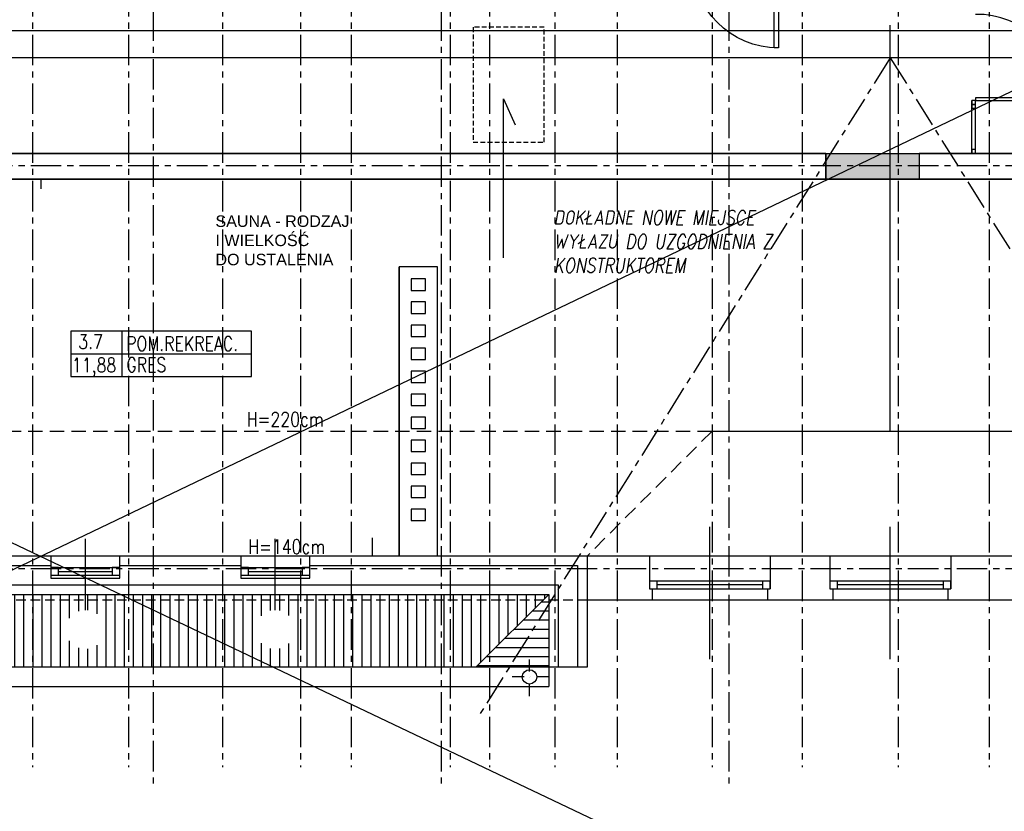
# Model space of a CAD drawing. Header units: millimetres. Extents: x 215282 to 249074, y 9058 to 27069.
# Tile 43 of 51: x 232264 to 233290, y 23656 to 24482. Entities that reach past the tile are written whole.
import ezdxf

# ---------------------------------------------------------------- set-up
doc = ezdxf.new("R2010")
doc.units = ezdxf.units.MM
for name, pattern in [('CENTER', [50.8, 31.75, -6.35, 6.35, -6.35]), ('DASHDOT', [25.4, 12.7, -6.35, 0, -6.35]), ('DASHED', [0.75, 0.5, -0.25]), ('DASHED2', [0.375, 0.25, -0.125])]:
    doc.linetypes.add(name, pattern=pattern)
for name, color, linetype in [('01-HM_podstawowa', 8, 'Continuous'), ('02-HM_osie', 8, 'CENTER'), ('A_inwentaryzacja', 8, 'Continuous'), ('A_OPIS_ZMIANY', 2, 'Continuous'), ('A_ZMIANY', 10, 'Continuous')]:
    doc.layers.add(name, color=color, linetype=linetype)
doc.layers.add('A_MEBLE', color=135, linetype='Continuous', lineweight=35)
doc.styles.add('ARIAL', font='arial.ttf')
doc.styles.add('HM_standard', font='tahoma.ttf')
doc.styles.add('ROMANS', font='romans.shx', dxfattribs={"width": 0.8, "oblique": 10})
doc.dimstyles.new('S100', dxfattribs={"dimscale": 10, "dimtxt": 2, "dimasz": 1, "dimexe": 1, "dimexo": 1, "dimgap": 1, "dimtad": 0, "dimdec": 1, "dimrnd": 0.5, "dimdsep": 46, "dimtxsty": 'HM_standard', "dimblk1": 'ARCHTICK', "dimblk2": 'ARCHTICK', "dimsah": 1, "dimcen": -3, "dimdle": 1, "dimclrt": 256, "dimadec": 0, "dimazin": 0, "dimtfac": 0.8, "dimtdec": 1, "dimtix": 1, "dimtmove": 2, "dimatfit": 3, "dimldrblk": 'ARCHTICK', "dimfxl": 1, "dimtvp": 1, "dimtolj": 1, "dimarcsym": 0})

# ---------------------------------------------------------------- blocks, each defined once
blk = doc.blocks.new('_ARCHTICK')
at = {"color": 0, "linetype": 'ByBlock', "const_width": 0.15}
blk.add_lwpolyline([(-0.5, -0.5), (0.5, 0.5)], dxfattribs=at)
blk = doc.blocks.new('*D384')
at = {"layer": '01-HM_podstawowa', "color": 0, "lineweight": -2, "ltscale": 3, "transparency": 16777216}
for p, q in [((230943.9, 24532.2), (230943.9, 24460.5)), ((233318.9, 24532.2), (233318.9, 24460.5)), ((230933.9, 24470.5), (233328.9, 24470.5))]:
    blk.add_line(p, q, dxfattribs=at)
at = {"layer": 'Defpoints', "color": 0, "transparency": 16777216}
for p in [(230943.9, 24542.2), (233318.9, 24542.2), (233318.9, 24470.5)]:
    blk.add_point(p, dxfattribs=at)
at = {"layer": '01-HM_podstawowa', "color": 0, "lineweight": -2, "ltscale": 3, "transparency": 16777216, "xscale": 10, "yscale": 10, "zscale": 10, "rotation": 180}
blk.add_blockref('_ARCHTICK', (230943.9, 24470.5), dxfattribs=at)
at = {"layer": '01-HM_podstawowa', "color": 0, "lineweight": -2, "ltscale": 3, "transparency": 16777216, "xscale": 10, "yscale": 10, "zscale": 10}
blk.add_blockref('_ARCHTICK', (233318.9, 24470.5), dxfattribs=at)
at = {"layer": '01-HM_podstawowa', "ltscale": 3, "transparency": 16777216, "insert": (232131.4, 24491.3), "char_height": 20, "attachment_point": 5, "style": 'HM_standard'}
blk.add_mtext('\\A1;2375', dxfattribs=at)
blk = doc.blocks.new('*U311')
for p, q in [((0, 0), (0, 100)), ((900, 0), (900, 100))]:
    blk.add_line(p, q)
blk.add_lwpolyline([(0, 0), (0, -900), (43.75, -900), (43.75, 0)], close=True)
blk.add_arc((0, 0), 900, 270, 0)

msp = doc.modelspace()

# ---------------------------------------------------------------- hatches: boundary and pattern name
at = {"layer": 'A_inwentaryzacja', "ltscale": 3}
h = msp.add_hatch(dxfattribs=at)
h.set_pattern_fill('ANSI31', color=256, scale=3, angle=45)
h.set_pattern_definition([(90, (14345.423, -604.665), (-9.525, 0), [])])
h.paths.add_polyline_path([(230102.66, 23845.67, -0.4142136), (230122.94, 23865.96), (230122.94, 23876.21), (229915.94, 23876.21), (229915.94, 23865.96, -0.4142136), (229936.22, 23845.67, -1), (229895.66, 23845.67, -0.4142136), (229915.94, 23865.96), (229915.94, 23876.21), (229716.94, 23876.21), (229646.94, 23806.21), (232738.94, 23806.21), (232808.94, 23876.21), (232529.94, 23876.21), (232529.94, 23865.96, -0.4142136), (232550.22, 23845.67, -1), (232509.66, 23845.67, -0.4142136), (232529.94, 23865.96), (232529.94, 23876.21), (232331.94, 23876.21), (232331.94, 23865.96, -0.4142136), (232352.22, 23845.67, -1), (232311.66, 23845.67, -0.4142136), (232331.94, 23865.96), (232331.94, 23876.21), (231926.94, 23876.21), (231926.94, 23865.96, -0.4142136), (231947.22, 23845.67, -1), (231906.66, 23845.67, -0.4142136), (231926.94, 23865.96), (231926.94, 23876.21), (231635.94, 23876.21), (231635.94, 23865.96, -0.4142136), (231656.22, 23845.67, -1), (231615.66, 23845.67, -0.4142136), (231635.94, 23865.96), (231635.94, 23876.21), (231022.94, 23876.21), (231022.94, 23865.96, -0.4142136), (231043.22, 23845.67, -1), (231002.66, 23845.67, -0.4142136), (231022.94, 23865.96), (231022.94, 23876.21), (230722.94, 23876.21), (230722.94, 23865.96, -0.4142136), (230743.22, 23845.67, -1), (230702.66, 23845.67, -0.4142136), (230722.94, 23865.96), (230722.94, 23876.21), (230424.94, 23876.21), (230424.94, 23865.96, -0.4142136), (230445.22, 23845.67, -1), (230404.66, 23845.67, -0.4142136), (230424.94, 23865.96), (230424.94, 23876.21), (230122.94, 23876.21), (230122.94, 23865.96, -0.4142136), (230143.22, 23845.67, -1)])
h.paths.add_polyline_path([(229915.94, 23882.21), (229722.94, 23882.21), (229716.94, 23876.21), (229915.94, 23876.21)])
h.paths.add_polyline_path([(230122.94, 23882.21), (229915.94, 23882.21), (229915.94, 23876.21), (230122.94, 23876.21)])
h.paths.add_polyline_path([(230424.94, 23882.21), (230122.94, 23882.21), (230122.94, 23876.21), (230424.94, 23876.21)])
h.paths.add_polyline_path([(230722.94, 23882.21), (230424.94, 23882.21), (230424.94, 23876.21), (230722.94, 23876.21)])
h.paths.add_polyline_path([(231022.94, 23882.21), (230722.94, 23882.21), (230722.94, 23876.21), (231022.94, 23876.21)])
h.paths.add_polyline_path([(231635.94, 23882.21), (231022.94, 23882.21), (231022.94, 23876.21), (231635.94, 23876.21)])
h.paths.add_polyline_path([(231926.94, 23882.21), (231635.94, 23882.21), (231635.94, 23876.21), (231926.94, 23876.21)])
h.paths.add_polyline_path([(232331.94, 23882.21), (231926.94, 23882.21), (231926.94, 23876.21), (232331.94, 23876.21)])
h.paths.add_polyline_path([(232529.94, 23882.21), (232331.94, 23882.21), (232331.94, 23876.21), (232529.94, 23876.21)])
h.paths.add_polyline_path([(232814.94, 23882.21), (232529.94, 23882.21), (232529.94, 23876.21), (232808.94, 23876.21)])
h = msp.add_hatch(dxfattribs=at)
h.set_pattern_fill('ANSI31', color=256, scale=3, angle=135)
h.set_pattern_definition([(180, (14345.423, -604.665), (-9e-16, -9.525), [])])
h.paths.add_polyline_path([(232814.94, 23876.21), (232808.94, 23876.21), (232738.94, 23806.21), (232814.94, 23806.21)])
at = {"layer": 'A_ZMIANY', "ltscale": 3}
h = msp.add_hatch(color=256, dxfattribs=at)
h.dxf.hatch_style = 1
h.paths.add_polyline_path([(233200.94, 24342.21), (233103.94, 24342.21), (233103.94, 24315.21), (233200.94, 24315.21)])

# ---------------------------------------------------------------- linework, layer by layer
at = {"layer": '01-HM_podstawowa', "ltscale": 3}
for p, q in [((228602.58, 25676.65), (235774.58, 22259.28)), ((235842.24, 25625.9), (228602.58, 22157.77))]:
    msp.add_line(p, q, dxfattribs=at)
at = {"layer": '01-HM_podstawowa', "color": 1, "ltscale": 3}
for p, q in [((233170.94, 24052.21), (233170.94, 24476.1)), ((234232.53, 24441.92), (230031.44, 24441.92)), ((233356.94, 24052.21), (232984.94, 24052.21))]:
    msp.add_line(p, q, dxfattribs=at)
for points in [[(229762.94, 24542.21), (229762.94, 24342.21), (234500.94, 24342.21), (234500.94, 24542.21), (233589.94, 24542.21), (233589.94, 24991.21), (233318.94, 24991.21), (233318.94, 24542.21), (230943.94, 24542.21), (230943.94, 24991.21), (230670.94, 24991.21), (230670.94, 24542.21), (229762.94, 24542.21)], [(234500.94, 23922.21), (232698.94, 23922.21), (232698.94, 24223.71), (232658.94, 24223.71), (232658.94, 23922.21), (231351.94, 23922.21), (231351.94, 24245.71), (231305.94, 24245.71), (231305.94, 23922.21), (229762.94, 23922.21), (229762.94, 24315.21), (230613.94, 24315.21), (230649.63, 24315.21), (232015.94, 24315.21), (232015.94, 24239.21), (232061.94, 24239.21), (232061.94, 24315.21), (233941.94, 24315.21), (233951.94, 24315.21), (233951.94, 24168.21), (233998.94, 24168.21), (233998.94, 24315.21), (234500.94, 24315.21), (234500.94, 23922.21)]]:
    msp.add_lwpolyline(points, dxfattribs=at)
at = {"layer": '02-HM_osie', "color": 1}
for p, q in [((232402.76, 25304.16), (232402.76, 23679.03)), ((232702.76, 25304.16), (232702.76, 23679.03)), ((233002.76, 25304.16), (233002.76, 23679.03)), ((233170.94, 24441.92), (232741.54, 23754.62)), ((233170.94, 24441.92), (233600.34, 23754.62)), ((229582.65, 24329.42), (234811.37, 24329.42)), ((229582.65, 23909.42), (234811.37, 23909.42))]:
    msp.add_line(p, q, dxfattribs=at)
at = {"layer": '02-HM_osie', "color": 4}
for p, q in [((232276.91, 25227.86), (232276.91, 23702.1)), ((232376.91, 25227.86), (232376.91, 23702.1)), ((232474.91, 25227.86), (232474.91, 23702.1)), ((232556.05, 25227.86), (232556.05, 23702.1)), ((232609.05, 25227.86), (232609.05, 23702.1)), ((232712.05, 25227.86), (232712.05, 23702.1)), ((232753.05, 25227.86), (232753.05, 23702.1)), ((232821.16, 25227.86), (232821.16, 23702.1)), ((232886.16, 25227.86), (232886.16, 23702.1)), ((232985.16, 25227.86), (232985.16, 23702.1)), ((233079.16, 25227.86), (233079.16, 23702.1)), ((233179.16, 25227.86), (233179.16, 23702.1)), ((233274.16, 25227.86), (233274.16, 23702.1))]:
    msp.add_line(p, q, dxfattribs=at)
at = {"layer": 'A_inwentaryzacja', "ltscale": 3}
for p, q in [((233231.78, 24442.21), (233288.24, 24442.21)), ((233255.94, 24342.21), (233255.94, 24397.21)), ((233259.94, 24342.21), (233259.94, 24397.21)), ((233103.94, 24342.21), (232177.94, 24342.21)), ((233103.94, 24342.21), (233103.94, 24315.21)), ((233787.94, 24342.21), (233200.94, 24342.21)), ((233200.94, 24342.21), (233200.94, 24315.21)), ((233200.94, 24342.21), (233200.94, 24315.21)), ((232698.94, 24315.21), (232177.94, 24315.21)), ((233103.94, 24315.21), (232698.94, 24315.21)), ((233550.94, 24315.21), (233200.94, 24315.21)), ((232698.94, 24223.71), (232658.94, 24223.71)), ((232658.94, 23922.21), (232658.94, 24223.71)), ((232698.94, 23922.21), (232698.94, 24223.71)), ((232982.94, 23814.63), (232982.94, 23952.73)), ((233170.94, 23814.63), (233170.94, 23952.73)), ((232331.94, 23865.96), (232331.94, 23940.26)), ((232529.94, 23865.96), (232529.94, 23940.26)), ((232630.94, 23941.21), (232630.94, 23922.21)), ((234500.94, 23922.21), (229762.94, 23922.21)), ((232295.94, 23922.21), (232295.94, 23899.21)), ((232367.94, 23899.21), (232367.94, 23922.21)), ((232493.94, 23922.21), (232493.94, 23899.21)), ((232565.94, 23899.21), (232565.94, 23922.21)), ((232854.94, 23922.21), (232854.94, 23806.21)), ((232919.94, 23922.21), (232919.94, 23888.21)), ((233045.94, 23922.21), (233045.94, 23888.21)), ((233107.94, 23922.21), (233107.94, 23888.21)), ((233233.94, 23922.21), (233233.94, 23888.21)), ((231962.94, 23912.21), (232295.94, 23912.21)), ((232295.94, 23910.21), (232367.94, 23910.21)), ((232303.94, 23906.21), (232359.94, 23906.21)), ((232367.94, 23912.21), (232493.94, 23912.21)), ((232493.94, 23910.21), (232565.94, 23910.21)), ((232501.94, 23906.21), (232557.94, 23906.21)), ((232565.94, 23912.21), (232844.94, 23912.21)), ((232844.94, 23912.21), (232844.94, 23806.21)), ((232295.94, 23902.21), (232367.94, 23902.21)), ((232295.94, 23899.21), (232367.94, 23899.21)), ((232493.94, 23902.21), (232565.94, 23902.21)), ((232493.94, 23899.21), (232565.94, 23899.21)), ((233045.94, 23896.21), (232919.94, 23896.21)), ((233233.94, 23896.21), (233107.94, 23896.21)), ((229732.94, 23892.21), (232824.94, 23892.21)), ((232824.94, 23892.21), (232824.94, 23806.21)), ((232919.94, 23888.21), (233045.94, 23888.21)), ((232922.94, 23888.21), (232922.94, 23876.21)), ((233037.94, 23892.21), (232927.94, 23892.21)), ((233042.94, 23888.21), (233042.94, 23876.21)), ((233107.94, 23888.21), (233233.94, 23888.21)), ((233110.94, 23888.21), (233110.94, 23876.21)), ((233225.94, 23892.21), (233115.94, 23892.21)), ((233230.94, 23888.21), (233230.94, 23876.21)), ((229722.94, 23882.21), (232814.94, 23882.21)), ((232814.94, 23882.21), (232738.94, 23806.21)), ((232814.94, 23882.21), (232814.94, 23786.21)), ((233486.94, 23876.21), (232854.94, 23876.21)), ((232854.94, 23806.21), (229646.94, 23806.21)), ((229626.94, 23786.21), (232814.94, 23786.21))]:
    msp.add_line(p, q, dxfattribs=at)
at = {"layer": 'A_inwentaryzacja', "linetype": 'DASHED', "ltscale": 30}
for q in [(229892.94, 24052.21), (232854.94, 23922.21)]:
    msp.add_line((232984.94, 24052.21), q, dxfattribs=at)
at = {"layer": 'A_inwentaryzacja', "linetype": 'DASHED', "ltscale": 20}
msp.add_line((232854.94, 23876.21), (229716.94, 23876.21), dxfattribs=at)
at = {"layer": 'A_inwentaryzacja', "linetype": 'DASHDOT'}
for p, q in [((232794.94, 23776.21), (232794.94, 23816.21)), ((232814.94, 23796.21), (232774.94, 23796.21))]:
    msp.add_line(p, q, dxfattribs=at)
at = {"layer": 'A_inwentaryzacja', "ltscale": 3}
for points in [[(233255.94, 24393.21), (233259.94, 24393.21), (233259.94, 24397.21), (233255.94, 24397.21)], [(233259.94, 24397.21), (233349.94, 24397.21), (233349.94, 24400.21), (233259.94, 24400.21)], [(233255.94, 24389.21), (233259.94, 24389.21), (233259.94, 24393.21), (233255.94, 24393.21)], [(233255.94, 24342.21), (233259.94, 24342.21), (233259.94, 24346.21), (233255.94, 24346.21)], [(232686.44, 24199.21), (232686.44, 24211.21), (232671.44, 24211.21), (232671.44, 24199.21)], [(232686.44, 24175.21), (232686.44, 24187.21), (232671.44, 24187.21), (232671.44, 24175.21)], [(232686.44, 24151.21), (232686.44, 24163.21), (232671.44, 24163.21), (232671.44, 24151.21)], [(232686.44, 24127.21), (232686.44, 24139.21), (232671.44, 24139.21), (232671.44, 24127.21)], [(232686.44, 24103.21), (232686.44, 24115.21), (232671.44, 24115.21), (232671.44, 24103.21)], [(232686.44, 24079.21), (232686.44, 24091.21), (232671.44, 24091.21), (232671.44, 24079.21)], [(232686.44, 24055.21), (232686.44, 24067.21), (232671.44, 24067.21), (232671.44, 24055.21)], [(232686.44, 24031.21), (232686.44, 24043.21), (232671.44, 24043.21), (232671.44, 24031.21)], [(232686.44, 24007.21), (232686.44, 24019.21), (232671.44, 24019.21), (232671.44, 24007.21)], [(232686.44, 23983.21), (232686.44, 23995.21), (232671.44, 23995.21), (232671.44, 23983.21)], [(232686.44, 23959.21), (232686.44, 23971.21), (232671.44, 23971.21), (232671.44, 23959.21)], [(232303.94, 23910.21), (232295.94, 23910.21), (232295.94, 23902.21), (232303.94, 23902.21)], [(232367.94, 23910.21), (232359.94, 23910.21), (232359.94, 23902.21), (232367.94, 23902.21)], [(232501.94, 23910.21), (232493.94, 23910.21), (232493.94, 23902.21), (232501.94, 23902.21)], [(232565.94, 23910.21), (232557.94, 23910.21), (232557.94, 23902.21), (232565.94, 23902.21)], [(232927.94, 23896.21), (232919.94, 23896.21), (232919.94, 23888.21), (232927.94, 23888.21)], [(233045.94, 23896.21), (233037.94, 23896.21), (233037.94, 23888.21), (233045.94, 23888.21)], [(233115.94, 23896.21), (233107.94, 23896.21), (233107.94, 23888.21), (233115.94, 23888.21)], [(233233.94, 23896.21), (233225.94, 23896.21), (233225.94, 23888.21), (233233.94, 23888.21)]]:
    msp.add_lwpolyline(points, close=True, dxfattribs=at)
msp.add_circle((232794.94, 23796.21), 7.5, dxfattribs=at)
msp.add_arc((233261.44, 24398.71), 88.51, 359.02898, 90.97102, dxfattribs=at)
at = {"layer": 'A_OPIS_ZMIANY', "ltscale": 5}
for p, q in [((232370.1, 24156.92), (232370.1, 24109.42)), ((232316.7, 24133.17), (232505.09, 24133.17))]:
    msp.add_line(p, q, dxfattribs=at)
msp.add_lwpolyline([(232316.7, 24109.42), (232505.09, 24109.42), (232505.09, 24156.92), (232316.7, 24156.92)], close=True, dxfattribs=at)
at = {"layer": 'A_ZMIANY', "ltscale": 3}
msp.add_line((232285.94, 24305.21), (232285.94, 24315.21), dxfattribs=at)
at = {"layer": 'A_ZMIANY', "linetype": 'DASHED2', "ltscale": 20}
msp.add_lwpolyline([(232736.19, 24353.79), (232810.19, 24353.79), (232810.19, 24473.79), (232736.19, 24473.79)], close=True, dxfattribs=at)
at = {"layer": 'A_ZMIANY', "ltscale": 3}
msp.add_lwpolyline([(232767.96, 24233.4), (232767.96, 24398.95), (232779.99, 24372.13)], dxfattribs=at)
msp.add_lwpolyline([(233103.94, 24342.21), (233200.94, 24342.21), (233200.94, 24315.21), (233103.94, 24315.21)], close=True, dxfattribs=at)

# ---------------------------------------------------------------- block references
at = {"layer": 'A_inwentaryzacja', "ltscale": 3, "xscale": -0.1, "yscale": 0.1, "zscale": 0.1}
msp.add_blockref('*U311', (233054.44, 24542.21), dxfattribs=at)

# ---------------------------------------------------------------- texts
at = {"layer": 'A_MEBLE', "ltscale": 3, "insert": (232467.56, 24277.5), "char_height": 12, "width": 149.6287, "attachment_point": 1, "style": 'ARIAL'}
msp.add_mtext('SAUNA - RODZAJ \\PI WIELKOŚĆ\\PDO USTALENIA', dxfattribs=at)
at = {"layer": 'A_OPIS_ZMIANY', "ltscale": 5, "style": 'ROMANS', "width": 0.8}
for s, p in [('3.7', (232324.56, 24138.46)), ('POM.REKREAC.', (232374.48, 24136.25)), ('11,88', (232317.9, 24113.9)), ('GRES', (232374.73, 24114.19)), ('H=220cm', (232500.15, 24057.45)), ('H=140cm', (232501.75, 23924.53))]:
    msp.add_text(s, height=15, dxfattribs=at).set_placement(p)
at = {"layer": 'A_OPIS_ZMIANY', "ltscale": 5, "insert": (232820.14, 24282.79), "char_height": 15, "width": 297.3581, "attachment_point": 1, "style": 'ROMANS'}
msp.add_mtext('DOKŁADNE NOWE MIEJSCE WYŁAZU DO UZGODNIENIA Z KONSTRUKTOREM', dxfattribs=at)

# ---------------------------------------------------------------- dimensions: what is measured, and where the dimension line sits
at = {"layer": '01-HM_podstawowa', "color": 1, "ltscale": 3}
dim = msp.add_linear_dim(base=(233318.94, 24470.49), p1=(230943.94, 24542.21), p2=(233318.94, 24542.21), dimstyle='S100', dxfattribs=at)
dim.commit()
dim.dimension.update_dxf_attribs({"geometry": '*D384', "text_midpoint": (232131.44, 24491.32)})

doc.saveas('drawing.dxf')
